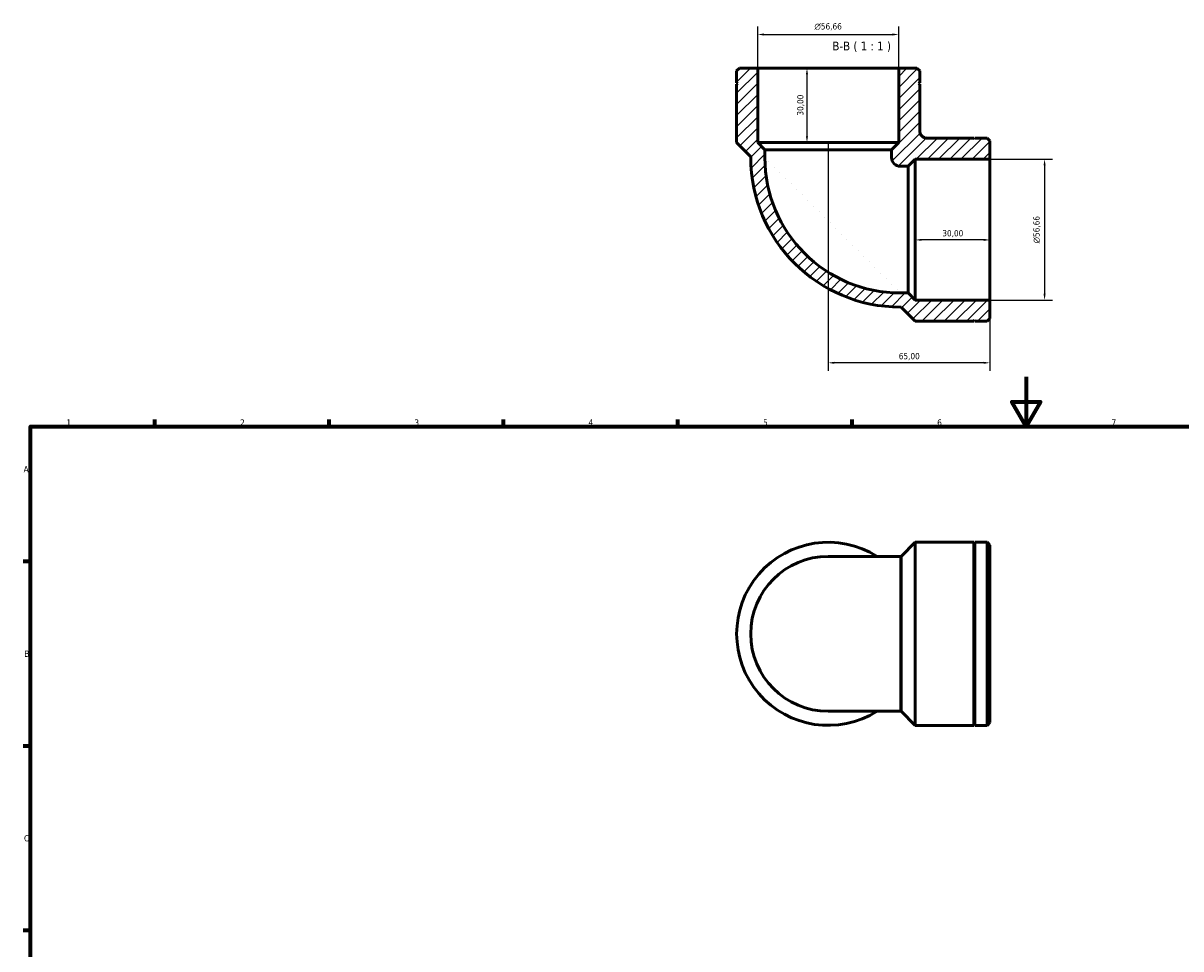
# Model space of a CAD drawing. Header units: millimetres. Extents: x 0 to 901, y 0 to 736.
# Tile 2 of 3: x 17 to 483, y 364 to 736. Entities that reach past the tile are written whole.
import ezdxf

# ---------------------------------------------------------------- set-up
doc = ezdxf.new("R2010")
doc.units = ezdxf.units.MM
for name, color, linetype, lineweight in [('Border (ISO)', 7, 'Continuous', 70), ('Dimension (ISO)', 7, 'Continuous', 25), ('Hatch (ISO)', 7, 'Continuous', 18), ('Symbol (ISO)', 7, 'Continuous', 25), ('Visible (ISO)', 7, 'Continuous', 50), ('Visible Narrow (ISO)', 7, 'Continuous', 35)]:
    doc.layers.add(name, color=color, linetype=linetype, lineweight=lineweight)
doc.styles.add('Label Text (ISO)', font='tahoma.ttf')
doc.styles.add('Note Text (ISO)', font='tahoma.ttf')
doc.dimstyles.new('Default (ISO)', dxfattribs={"dimtxt": 2.5, "dimasz": 2.5, "dimexe": 3.175, "dimexo": 0, "dimgap": 0.762, "dimtad": 1, "dimrnd": 1e-08, "dimzin": 0, "dimtxsty": 'Note Text (ISO)', "dimcen": 0.09, "dimdle": 10, "dimclrd": 256, "dimclre": 256, "dimclrt": 232, "dimazin": 0, "dimtfac": 1.40208, "dimtmove": 0, "dimatfit": 3, "dimfxl": 1, "dimtolj": 1, "dimtzin": 0, "dimlwd": -1, "dimlwe": -1, "dimarcsym": 0})

# ---------------------------------------------------------------- blocks, each defined once
blk = doc.blocks.new('Borders Default Border')
at = {"layer": 'Border (ISO)'}
for p, q in [((70.08, 574), (70.08, 576.9)), ((140.17, 574), (140.17, 576.9)), ((210.25, 574), (210.25, 576.9)), ((280.33, 574), (280.33, 576.9)), ((350.42, 574), (350.42, 576.9)), ((20, 519.75), (17.1, 519.75)), ((20, 445.5), (17.1, 445.5)), ((20, 371.25), (17.1, 371.25))]:
    blk.add_line(p, q, dxfattribs=at)
at = {"layer": 'Border (ISO)', "flags": 128}
for points in [[(420.5, 594), (420.5, 574), (414.73, 584), (426.27, 584), (420.5, 574)], [(20, 20), (20, 574), (821, 574), (821, 20), (20, 20)]]:
    blk.add_lwpolyline(points, dxfattribs=at)
at = {"layer": 'Border (ISO)', "color": 232, "true_color": 0xca0064, "char_height": 2.5, "attachment_point": 7, "style": 'Note Text (ISO)'}
for s, insert in [('1', (34.48, 574.4)), ('2', (104.37, 574.4)), ('3', (174.43, 574.35)), ('4', (244.42, 574.4)), ('5', (314.64, 574.35)), ('6', (384.66, 574.35)), ('7', (454.77, 574.4)), ('A', (17.29, 555.62)), ('B', (17.59, 481.37)), ('C', (17.43, 407.08))]:
    blk.add_mtext(s, dxfattribs=dict(at, insert=insert))
blk = doc.blocks.new('*D7')
at = {"layer": 'Defpoints', "color": 0, "transparency": 16777216}
for p in [(369.19, 731.76), (312.53, 718.26), (369.19, 718.26)]:
    blk.add_point(p, dxfattribs=at)
at = {"layer": 'Dimension (ISO)', "transparency": 16777216}
for p, q in [((312.53, 718.26), (312.53, 734.93)), ((315.03, 731.76), (366.69, 731.76)), ((369.19, 718.26), (369.19, 734.93))]:
    blk.add_line(p, q, dxfattribs=at)
for points in [[(315.03, 732.18), (315.03, 731.34), (312.53, 731.76)], [(366.69, 732.18), (366.69, 731.34), (369.19, 731.76)]]:
    blk.add_solid(points, dxfattribs=at)
at = {"layer": 'Dimension (ISO)', "color": 232, "true_color": 0xca0064, "transparency": 16777216, "insert": (335.29, 736.28), "char_height": 2.5, "attachment_point": 1, "style": 'Note Text (ISO)'}
blk.add_mtext('\\A1;\\fAIGDT|b0|i0;\\H2.5000;\\ln\\fTahoma|b0|i0;\\H2.5000;56,66', dxfattribs=at)
blk = doc.blocks.new('*D8')
at = {"layer": 'Defpoints', "color": 0, "transparency": 16777216}
for p in [(405.86, 681.58), (405.86, 624.93), (427.86, 624.93)]:
    blk.add_point(p, dxfattribs=at)
at = {"layer": 'Dimension (ISO)', "transparency": 16777216}
for p, q in [((405.86, 681.58), (431.03, 681.58)), ((427.86, 679.08), (427.86, 627.43)), ((405.86, 624.93), (431.03, 624.93))]:
    blk.add_line(p, q, dxfattribs=at)
for points in [[(427.44, 679.08), (428.27, 679.08), (427.86, 681.58)], [(427.44, 627.43), (428.27, 627.43), (427.86, 624.93)]]:
    blk.add_solid(points, dxfattribs=at)
at = {"layer": 'Dimension (ISO)', "color": 232, "true_color": 0xca0064, "transparency": 16777216, "insert": (423.33, 647.69), "char_height": 2.5, "attachment_point": 1, "rotation": 90, "style": 'Note Text (ISO)'}
blk.add_mtext('\\A1;\\fAIGDT|b0|i0;\\H2.5000;\\ln\\fTahoma|b0|i0;\\H2.5000;56,66', dxfattribs=at)
blk = doc.blocks.new('*D9')
at = {"layer": 'Defpoints', "color": 0, "transparency": 16777216}
for p in [(340.86, 688.26), (405.86, 624.93), (340.86, 599.67)]:
    blk.add_point(p, dxfattribs=at)
at = {"layer": 'Dimension (ISO)', "transparency": 16777216}
for p, q in [((340.86, 688.26), (340.86, 596.5)), ((405.86, 624.93), (405.86, 596.5)), ((403.36, 599.67), (343.36, 599.67))]:
    blk.add_line(p, q, dxfattribs=at)
for points in [[(343.36, 600.09), (343.36, 599.26), (340.86, 599.67)], [(403.36, 600.09), (403.36, 599.26), (405.86, 599.67)]]:
    blk.add_solid(points, dxfattribs=at)
at = {"layer": 'Dimension (ISO)', "color": 232, "true_color": 0xca0064, "transparency": 16777216, "insert": (369.22, 603.61), "char_height": 2.5, "attachment_point": 1, "style": 'Note Text (ISO)'}
blk.add_mtext('\\A1;65,00', dxfattribs=at)
blk = doc.blocks.new('*D10')
at = {"layer": 'Defpoints', "color": 0, "transparency": 16777216}
for p in [(375.86, 653.26), (405.86, 653.26), (375.86, 649.12)]:
    blk.add_point(p, dxfattribs=at)
at = {"layer": 'Dimension (ISO)', "transparency": 16777216}
blk.add_line((403.36, 649.12), (378.36, 649.12), dxfattribs=at)
for points in [[(378.36, 649.54), (378.36, 648.7), (375.86, 649.12)], [(403.36, 649.54), (403.36, 648.7), (405.86, 649.12)]]:
    blk.add_solid(points, dxfattribs=at)
at = {"layer": 'Dimension (ISO)', "color": 232, "true_color": 0xca0064, "transparency": 16777216, "insert": (386.73, 653.06), "char_height": 2.5, "attachment_point": 1, "style": 'Note Text (ISO)'}
blk.add_mtext('\\A1;30,00', dxfattribs=at)
blk = doc.blocks.new('*D11')
at = {"layer": 'Defpoints', "color": 0, "transparency": 16777216}
for p in [(340.86, 718.26), (332.3, 688.26), (340.86, 688.26)]:
    blk.add_point(p, dxfattribs=at)
at = {"layer": 'Dimension (ISO)', "transparency": 16777216}
blk.add_line((332.3, 715.76), (332.3, 690.76), dxfattribs=at)
for points in [[(331.89, 715.76), (332.72, 715.76), (332.3, 718.26)], [(331.89, 690.76), (332.72, 690.76), (332.3, 688.26)]]:
    blk.add_solid(points, dxfattribs=at)
at = {"layer": 'Dimension (ISO)', "color": 232, "true_color": 0xca0064, "transparency": 16777216, "insert": (328.37, 699.13), "char_height": 2.5, "attachment_point": 1, "rotation": 90, "style": 'Note Text (ISO)'}
blk.add_mtext('\\A1;30,00', dxfattribs=at)

msp = doc.modelspace()

# ---------------------------------------------------------------- hatches: boundary and pattern name
at = {"layer": 'Hatch (ISO)'}
h = msp.add_hatch(dxfattribs=at)
h.set_pattern_fill('ANSI31', color=256, scale=25.4, style=0)
h.set_pattern_definition([(45, (0, 0), (-2.245064, 2.245064), [])])
edge = h.paths.add_edge_path()
edge.add_line((404.724, 616.429), (405.858, 617.562))
edge.add_line((405.858, 617.562), (405.858, 624.928))
edge.add_line((405.858, 624.928), (375.858, 624.928))
edge.add_line((375.858, 624.928), (373.025, 627.76))
edge.add_line((373.025, 627.76), (369.858, 627.76))
edge.add_ellipse((369.858, 682.256), major_axis=(0, -54.495), ratio=1, start_angle=270, end_angle=360, ccw=False)
edge.add_line((315.362, 682.256), (315.362, 685.423))
edge.add_line((315.362, 685.423), (312.53, 688.256))
edge.add_line((312.53, 688.256), (312.53, 718.256))
edge.add_line((312.53, 718.256), (305.164, 718.256))
edge.add_line((305.164, 718.256), (304.031, 717.122))
edge.add_line((304.031, 717.122), (304.031, 712.256))
edge.add_line((304.031, 712.256), (304.531, 712.006))
edge.add_line((304.531, 712.006), (304.031, 711.756))
edge.add_line((304.031, 711.756), (304.031, 688.256))
edge.add_line((304.031, 688.256), (309.697, 682.59))
edge.add_line((309.697, 682.59), (309.697, 682.256))
edge.add_ellipse((369.858, 682.256), major_axis=(-60.161, 0), ratio=1, start_angle=0, end_angle=90)
edge.add_line((369.858, 622.095), (370.192, 622.095))
edge.add_line((370.192, 622.095), (375.858, 616.429))
edge.add_line((375.858, 616.429), (399.358, 616.429))
edge.add_line((399.358, 616.429), (399.608, 616.929))
edge.add_line((399.608, 616.929), (399.858, 616.429))
edge.add_line((399.858, 616.429), (404.724, 616.429))
edge = h.paths.add_edge_path()
edge.add_line((405.858, 688.949), (404.724, 690.082))
edge.add_line((404.724, 690.082), (399.858, 690.082))
edge.add_line((399.858, 690.082), (399.608, 689.582))
edge.add_line((399.608, 689.582), (399.358, 690.082))
edge.add_line((399.358, 690.082), (380.517, 690.082))
edge.add_spline(control_points=[(380.517, 690.082), (380.327, 690.082), (380.137, 690.101), (379.764, 690.177), (379.582, 690.234), (379.068, 690.453), (378.76, 690.662), (378.242, 691.187), (378.036, 691.498), (377.756, 692.181), (377.684, 692.546), (377.684, 692.915)], knot_values=[-0.4461134, -0.4461134, -0.4461134, -0.4461134, -0.3890493, -0.3890493, -0.3319853, -0.3319853, -0.2213235, -0.2213235, -0.1106618, -0.1106618, 0, 0, 0, 0], degree=3, periodic=0)
edge.add_line((377.684, 692.915), (377.684, 711.756))
edge.add_line((377.684, 711.756), (377.184, 712.006))
edge.add_line((377.184, 712.006), (377.684, 712.256))
edge.add_line((377.684, 712.256), (377.684, 717.122))
edge.add_line((377.684, 717.122), (376.551, 718.256))
edge.add_line((376.551, 718.256), (369.186, 718.256))
edge.add_line((369.186, 718.256), (369.186, 688.256))
edge.add_line((369.186, 688.256), (366.353, 685.423))
edge.add_line((366.353, 685.423), (366.353, 682.256))
edge.add_ellipse((369.858, 682.256), major_axis=(-3.505, 0), ratio=1, start_angle=0, end_angle=90)
edge.add_line((369.858, 678.751), (373.025, 678.751))
edge.add_line((373.025, 678.751), (375.858, 681.584))
edge.add_line((375.858, 681.584), (405.858, 681.584))
edge.add_line((405.858, 681.584), (405.858, 688.949))

# ---------------------------------------------------------------- linework, layer by layer
at = {"layer": 'Visible (ISO)'}
for p, q in [((305.164, 718.256), (304.031, 717.122)), ((304.031, 717.122), (304.031, 712.256)), ((312.53, 718.256), (305.164, 718.256)), ((312.53, 688.256), (312.53, 718.256)), ((369.186, 718.256), (312.53, 718.256)), ((376.551, 718.256), (369.186, 718.256)), ((369.186, 718.256), (369.186, 688.256)), ((377.684, 717.122), (376.551, 718.256)), ((377.684, 712.256), (377.684, 717.122)), ((304.031, 712.256), (304.531, 712.006)), ((304.531, 712.006), (304.031, 711.756)), ((304.031, 711.756), (304.031, 688.256)), ((377.184, 712.006), (377.684, 712.256)), ((377.684, 711.756), (377.184, 712.006)), ((377.684, 692.915), (377.684, 711.756)), ((399.358, 690.082), (380.517, 690.082)), ((399.608, 689.582), (399.358, 690.082)), ((399.858, 690.082), (399.608, 689.582)), ((404.724, 690.082), (399.858, 690.082)), ((405.858, 688.949), (404.724, 690.082)), ((304.031, 688.256), (309.697, 682.59)), ((315.362, 685.423), (312.53, 688.256)), ((369.186, 688.256), (312.53, 688.256)), ((315.362, 682.256), (315.362, 685.423)), ((366.353, 685.423), (315.362, 685.423)), ((369.186, 688.256), (366.353, 685.423)), ((366.353, 685.423), (366.353, 682.256)), ((405.858, 681.584), (405.858, 688.949)), ((309.697, 682.59), (309.697, 682.256)), ((373.025, 678.751), (375.858, 681.584)), ((375.858, 681.584), (405.858, 681.584)), ((375.858, 624.928), (375.858, 681.584)), ((405.858, 624.928), (405.858, 681.584)), ((369.858, 678.751), (373.025, 678.751)), ((373.025, 627.76), (373.025, 678.751)), ((373.025, 627.76), (369.858, 627.76)), ((375.858, 624.928), (373.025, 627.76)), ((405.858, 624.928), (375.858, 624.928)), ((405.858, 617.562), (405.858, 624.928)), ((369.858, 622.095), (370.192, 622.095)), ((370.192, 622.095), (375.858, 616.429)), ((375.858, 616.429), (399.358, 616.429)), ((399.358, 616.429), (399.608, 616.929)), ((399.608, 616.929), (399.858, 616.429)), ((399.858, 616.429), (404.724, 616.429)), ((404.724, 616.429), (405.858, 617.562)), ((370.192, 521.796), (375.858, 527.462)), ((375.858, 453.809), (375.858, 527.462)), ((375.858, 527.462), (399.358, 527.462)), ((399.358, 453.809), (399.358, 527.462)), ((399.608, 526.962), (399.358, 527.462)), ((399.608, 526.962), (399.858, 527.462)), ((399.608, 454.309), (399.608, 526.962)), ((399.858, 453.809), (399.858, 527.462)), ((399.858, 527.462), (404.724, 527.462)), ((404.724, 453.809), (404.724, 527.462)), ((405.858, 526.328), (404.724, 527.462)), ((405.858, 526.328), (405.858, 454.942)), ((369.858, 521.796), (340.858, 521.796)), ((369.858, 521.796), (370.192, 521.796)), ((370.192, 459.474), (370.192, 521.796)), ((340.858, 459.474), (369.858, 459.474)), ((369.858, 459.474), (370.192, 459.474)), ((370.192, 459.474), (375.858, 453.809)), ((375.858, 453.809), (399.358, 453.809)), ((399.608, 454.309), (399.358, 453.809)), ((399.608, 454.309), (399.858, 453.809)), ((399.858, 453.809), (404.724, 453.809)), ((405.858, 454.942), (404.724, 453.809))]:
    msp.add_line(p, q, dxfattribs=at)
for centre, radius, start, end in [((369.858, 682.256), 60.161, 180, 270), ((369.858, 682.256), 54.495, 180, 270), ((369.858, 682.256), 3.505, 180, 270), ((340.858, 490.635), 36.826, 57.79577, 302.20423), ((340.858, 490.635), 31.161, 90, 270)]:
    msp.add_arc(centre, radius, start, end, dxfattribs=at)
msp.add_open_spline([(380.517, 690.082), (380.327, 690.082), (380.137, 690.101), (379.764, 690.177), (379.582, 690.234), (379.068, 690.453), (378.76, 690.662), (378.242, 691.187), (378.036, 691.498), (377.756, 692.181), (377.684, 692.546), (377.684, 692.915)], degree=3, knots=[-0.44611335, -0.44611335, -0.44611335, -0.44611335, -0.38904933, -0.38904933, -0.3319853, -0.3319853, -0.22132353, -0.22132353, -0.11066177, -0.11066177, 0, 0, 0, 0], dxfattribs=at)
at = {"layer": 'Visible Narrow (ISO)'}
msp.add_line((369.858, 459.858), (369.858, 521.412), dxfattribs=at)

# ---------------------------------------------------------------- block references
msp.add_blockref('Borders Default Border', (0, 0))

# ---------------------------------------------------------------- texts
at = {"layer": 'Symbol (ISO)', "insert": (342.506, 724.756), "char_height": 3.5, "attachment_point": 7, "style": 'Label Text (ISO)'}
msp.add_mtext('B-B ( 1 : 1 )', dxfattribs=at)

# ---------------------------------------------------------------- dimensions: what is measured, and where the dimension line sits
at = {"layer": 'Dimension (ISO)'}
for base, p1, p2, angle, picture, middle in [((369.186, 731.76), (312.53, 718.256), (369.186, 718.256), 180, '*D7', (340.858, 731.76)), ((427.858, 624.928), (405.858, 681.584), (405.858, 624.928), 90, '*D8', (427.858, 653.256))]:
    dim = msp.add_linear_dim(base=base, p1=p1, p2=p2, angle=angle, text='\\fAIGDT|b0|i0;\\H2.5000;\\ln\\fTahoma|b0|i0;\\H2.5000;<>', dimstyle='Default (ISO)', override={"dimdec": 2, "dimtp": 0, "dimtm": 0, "dimtdec": 2, "dimtofl": 0, "dimatfit": 1}, dxfattribs=at)
    dim.commit()
    dim.dimension.update_dxf_attribs({"geometry": picture, "text_midpoint": middle, "dimtype": 160})
for base, p1, p2, angle, override, picture, middle in [((332.303, 688.256), (340.858, 718.256), (340.858, 688.256), 270, {"dimdec": 2, "dimse1": 1, "dimse2": 1, "dimtp": 0, "dimtm": 0, "dimtdec": 2, "dimtofl": 0, "dimatfit": 1}, '*D11', (332.303, 703.256)), ((340.858, 599.673), (405.858, 624.928), (340.858, 688.256), 180, {"dimdec": 2, "dimtp": 0, "dimtm": 0, "dimtdec": 2, "dimtofl": 0, "dimatfit": 1}, '*D9', (373.358, 599.673)), ((375.858, 649.12), (405.858, 653.256), (375.858, 653.256), 180, {"dimdec": 2, "dimse1": 1, "dimse2": 1, "dimtp": 0, "dimtm": 0, "dimtdec": 2, "dimtofl": 0, "dimatfit": 1}, '*D10', (390.858, 649.12))]:
    dim = msp.add_linear_dim(base=base, p1=p1, p2=p2, angle=angle, dimstyle='Default (ISO)', override=override, dxfattribs=at)
    dim.commit()
    dim.dimension.update_dxf_attribs({"geometry": picture, "text_midpoint": middle, "dimtype": 160})

doc.saveas('drawing.dxf')
